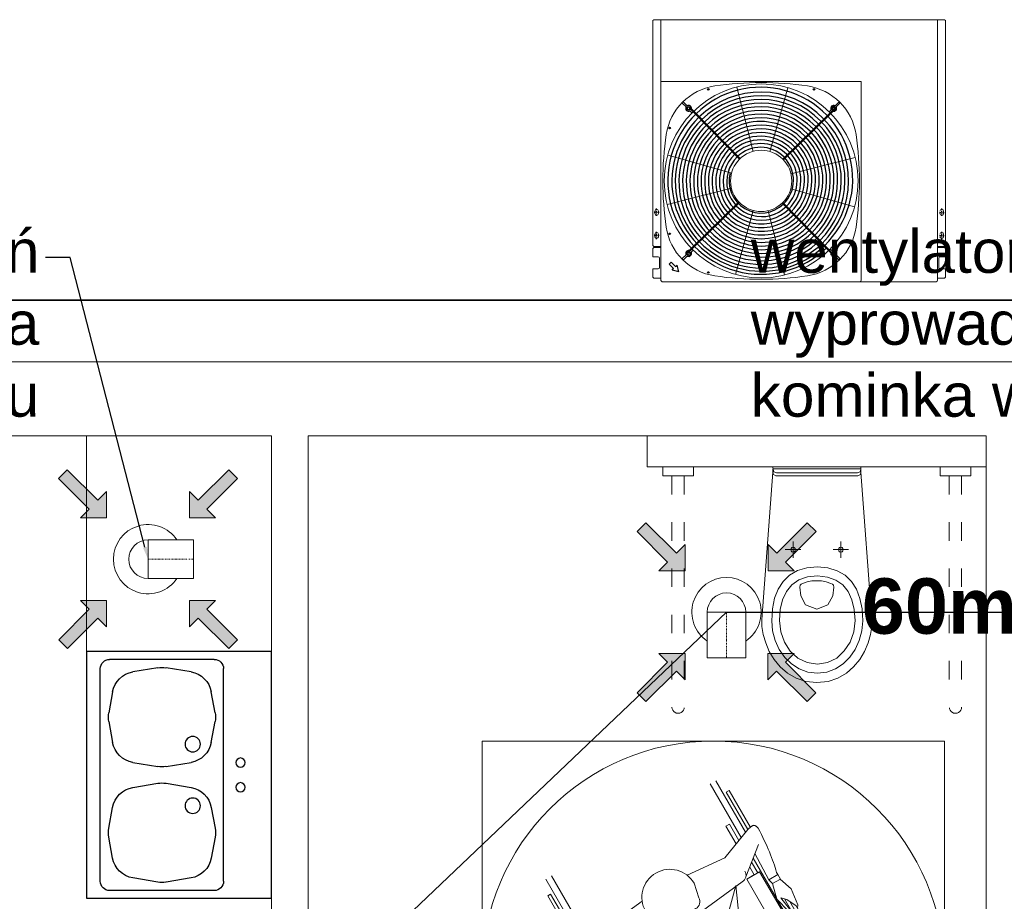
# Model space of a CAD drawing. Header units: millimetres. Extents: x -6697 to 21546, y -3389 to 18959.
# Tile 130 of 153: x 2649 to 2969, y 18673 to 18959. Entities that reach past the tile are written whole.
import ezdxf
from ezdxf import colors
from ezdxf.entities.mleader import LeaderData, LeaderLine
from ezdxf.enums import TextEntityAlignment as Align
from ezdxf.math import Vec2, Vec3

# ---------------------------------------------------------------- set-up
doc = ezdxf.new("R2010")
doc.units = ezdxf.units.MM
doc.linetypes.add('ACAD_ISO03W100', pattern=[30, 12, -18])
doc.linetypes.add('DASHDOT', pattern=[1, 0.5, -0.25, 0, -0.25])
for name, color, linetype, lineweight, true_color in [('2DL_PRO_w', 7, 'Continuous', 15, 0xa57c00), ('2DL_SYM', 7, 'Continuous', 18, 0xffdf7f), ('sanitarka', 7, 'Continuous', 5, 0x666666), ('wyposazenie sanitarne', 7, 'Continuous', 5, 0x999999), ('wyposażenie', 7, 'Continuous', 5, 0x999999)]:
    doc.layers.add(name, color=color, linetype=linetype, lineweight=lineweight, true_color=true_color)
for name, color, linetype in [('A-ARM', 12, 'Continuous'), ('CP_AXIS', 143, 'DASHDOT'), ('CP_DETAL', 33, 'Continuous'), ('opisy w tabelce', 131, 'Continuous')]:
    doc.layers.add(name, color=color, linetype=linetype)
for name, color, linetype, lineweight in [('CP_AXISAC', 7, 'DASHDOT', 15), ('sciany_wew', 7, 'Continuous', 18), ('sciany_zew', 7, 'Continuous', 35)]:
    doc.layers.add(name, color=color, linetype=linetype, lineweight=lineweight)
doc.styles.add('Arial', font='arial.ttf')
doc.styles.add('CP_ATTR', font='ROMANS.SHX')
doc.styles.get("Standard").update_dxf_attribs({"font": 'arial.ttf'})

# ---------------------------------------------------------------- blocks, each defined once
blk = doc.blocks.new('B_063500_R')
for points in [[(0, 0), (14.22, 0), (14.2, -0.93), (13.94, -1.69), (13.08, -2), (0, -2), (-13.17, -2), (-14.02, -1.69), (-14.28, -0.93), (-14.3, 0)], [(14.22, -0.7), (14.26, -1.68), (14.09, -2.56), (13.29, -2.93), (0.05, -2.93), (-13.37, -2.93), (-14.17, -2.56), (-14.34, -1.68), (-14.3, -0.7)], [(-7.8, -27.68), (-8.18, -27.57), (-8.45, -27.29), (-8.55, -26.9), (-8.45, -26.51), (-8.18, -26.23), (-7.8, -26.12), (-7.41, -26.23), (-7.14, -26.51), (-7.04, -26.9), (-7.14, -27.29), (-7.41, -27.57)], [(7.71, -27.68), (7.33, -27.57), (7.06, -27.29), (6.95, -26.9), (7.06, -26.51), (7.33, -26.23), (7.71, -26.12), (8.09, -26.23), (8.36, -26.51), (8.47, -26.9), (8.36, -27.29), (8.09, -27.57)]]:
    blk.add_lwpolyline(points, close=True)
for points in [[(-17.9, -49.52), (-14.34, -1.74)], [(14.25, -1.74), (17.82, -49.52)], [(-14.91, -49.95), (-14.68, -46.14), (-13.99, -42.73), (-12.84, -39.75), (-11.23, -37.23), (-9.16, -35.21), (-6.63, -33.73), (-3.63, -32.82), (-0.18, -32.51)], [(-0.18, -32.51), (3.27, -32.82), (6.27, -33.72), (8.82, -35.19), (10.91, -37.19), (12.53, -39.7), (13.7, -42.69), (14.4, -46.11), (14.64, -49.95)], [(-12.4, -49.91), (-12.15, -46.33), (-11.4, -43.18), (-10.15, -40.5), (-8.41, -38.35), (-6.16, -36.76), (-3.42, -35.78), (-0.18, -35.44)], [(-4.57, -37.85), (-5.06, -38.11), (-5.38, -38.46), (-5.49, -39.08), (-5.17, -41.88), (-3.63, -44.85), (0.03, -46.24), (3.7, -44.85), (5.23, -41.88), (5.55, -39.08), (5.44, -38.46), (5.12, -38.11), (4.63, -37.85), (3.15, -37.31), (1.62, -37.03), (0.03, -36.97)], [(0.03, -36.97), (-1.55, -37.03), (-3.09, -37.31), (-4.57, -37.85)], [(-0.18, -35.44), (3.07, -35.77), (5.82, -36.75), (8.09, -38.33), (9.85, -40.47), (11.11, -43.14), (11.87, -46.3), (12.12, -49.91)], [(-0.04, -70.02), (-3.64, -69.65), (-6.82, -68.59), (-9.59, -66.98), (-11.96, -64.92), (-13.93, -62.52), (-15.5, -59.9), (-16.68, -57.18), (-17.47, -54.47), (-17.87, -51.87), (-17.9, -49.52)], [(-0.18, -67.02), (-3.24, -66.65), (-6.04, -65.61), (-8.55, -63.97), (-10.71, -61.83), (-12.47, -59.28), (-13.8, -56.38), (-14.62, -53.25), (-14.91, -49.95)], [(-0.18, -64.09), (-3.51, -63.55), (-6.45, -62.06), (-8.91, -59.78), (-10.79, -56.89), (-11.98, -53.54), (-12.4, -49.91)], [(12.12, -49.91), (11.7, -53.57), (10.49, -56.92), (8.6, -59.81), (6.12, -62.08), (3.16, -63.56), (-0.18, -64.09)], [(14.64, -49.95), (14.35, -53.27), (13.51, -56.42), (12.17, -59.32), (10.39, -61.87), (8.21, -64), (5.69, -65.62), (2.87, -66.66), (-0.18, -67.02)], [(17.82, -49.52), (17.79, -51.87), (17.38, -54.47), (16.59, -57.18), (15.41, -59.9), (13.84, -62.52), (11.88, -64.92), (9.51, -66.98), (6.73, -68.59), (3.55, -69.65), (-0.04, -70.02)]]:
    blk.add_lwpolyline(points)
at = {"color": 1}
for points in [[(-7.8, -24.29), (-7.8, -29.51)], [(7.71, -24.29), (7.71, -29.51)], [(-5.26, -26.9), (-10.33, -26.9)], [(10.24, -26.9), (5.18, -26.9)]]:
    blk.add_lwpolyline(points, dxfattribs=at)
blk = doc.blocks.new('uchwyt podnoszony')
for p, q in [((-5, 0), (-5, -3)), ((-5, -3), (5, -3)), ((5, 0), (5, -3))]:
    blk.add_line(p, q)
at = {"linetype": 'ACAD_ISO03W100', "ltscale": 0.5}
for p, q in [((-2, -3), (-2, -78)), ((2, -3), (2, -78))]:
    blk.add_line(p, q, dxfattribs=at)
blk.add_arc((0, -78), 2, 180, 0, dxfattribs=at)
blk = doc.blocks.new('niepełnosprawny')
at = {"layer": 'wyposażenie', "color": 0}
for p, q in [((877.29, 707.02), (868.25, 722.59)), ((866.52, 721.59), (875.94, 705.36)), ((872.29, 719.62), (871.43, 719.12)), ((871.43, 719.12), (877.96, 707.86)), ((878.66, 708.64), (872.29, 719.62)), ((870.95, 699.21), (877.94, 707.81)), ((872.41, 709.44), (871.33, 708.82)), ((871.33, 708.82), (874.43, 703.49)), ((875.27, 704.53), (872.41, 709.44)), ((881.2, 703.29), (877.35, 693.5)), ((859.54, 694), (870.95, 699.21)), ((879.09, 697.93), (880.96, 694.71)), ((879.56, 699.12), (893.62, 674.88)), ((880.11, 700.52), (884.3, 692.55)), ((881.53, 695.04), (877.64, 692.78)), ((881.53, 695.04), (877.64, 692.78)), ((881.53, 695.04), (878.5, 693.28)), ((881.53, 695.04), (878.5, 693.28)), ((878.51, 696.45), (879.88, 694.08)), ((881.53, 695.04), (897.66, 667.23)), ((886.66, 694.84), (887.05, 694.18)), ((825.82, 677.16), (816.79, 692.74)), ((818.52, 693.74), (827.94, 677.51)), ((876.21, 691.95), (863.14, 682.4)), ((880.02, 694.16), (877.64, 692.78)), ((877.64, 692.78), (893.77, 664.97)), ((887.05, 694.18), (884.28, 692.57)), ((885.44, 691.41), (884.28, 692.57)), ((887.85, 692.8), (885.44, 691.41)), ((887.05, 694.18), (887.85, 692.8)), ((887.72, 692.73), (891.1, 689.82)), ((863.11, 687.12), (861.71, 691.52)), ((874.31, 690.85), (872.02, 682.24)), ((874.31, 690.85), (875.37, 681.06)), ((885.44, 691.41), (886.77, 686.69)), ((891.1, 689.82), (893.09, 684.99)), ((817.37, 687.76), (818.23, 688.26)), ((823.73, 676.78), (817.37, 687.76)), ((818.23, 688.26), (824.76, 677)), ((845.94, 686.11), (835.71, 678.78)), ((886.77, 686.69), (890.25, 683.11)), ((887.95, 687.07), (889.73, 686.63)), ((890.87, 683.35), (887.95, 687.07)), ((895.35, 675.88), (889.01, 686.81)), ((889.73, 686.63), (892.56, 684.68)), ((894.01, 680.19), (890.63, 686.01)), ((826.14, 682.6), (827.22, 683.23)), ((827.22, 683.23), (830.31, 677.9)), ((847.01, 682.99), (850.13, 679.6)), ((862.24, 683.84), (853.41, 678.73)), ((862.24, 683.84), (860.68, 679.47)), ((890.25, 683.11), (890.87, 683.35)), ((892.56, 684.68), (894.87, 680.69)), ((893.09, 684.99), (892.97, 683.97)), ((828.99, 677.68), (826.14, 682.6)), ((870.91, 680.78), (862.52, 675.91)), ((875.37, 681.06), (865.56, 673.05)), ((894.01, 680.19), (894.87, 680.69)), ((835.71, 678.78), (824.82, 677)), ((839.44, 670.62), (854.22, 677.23)), ((853.41, 678.73), (857.98, 677.91)), ((857.98, 677.91), (859.33, 678.69)), ((857.98, 677.91), (859.33, 678.69)), ((860.68, 679.47), (859.33, 678.69)), ((860.68, 679.47), (859.33, 678.69)), ((851.77, 669.68), (860.16, 674.55)), ((895.35, 675.88), (893.62, 674.88)), ((895.35, 675.88), (893.62, 674.88)), ((827.12, 671.92), (837.53, 670.4)), ((830.06, 671.49), (834.91, 663.9)), ((831.55, 671.27), (845.61, 647.03)), ((832.82, 671.09), (834.69, 667.86)), ((841.34, 671.72), (849.32, 665.94)), ((841.34, 671.72), (849.95, 669.43)), ((841.34, 671.72), (849.32, 665.94)), ((841.34, 671.72), (847.31, 670.13)), ((865.56, 673.05), (861.13, 670.49)), ((834.12, 667.53), (838.01, 669.79)), ((834.12, 667.53), (838.01, 669.79)), ((834.12, 667.53), (837.15, 669.29)), ((834.12, 667.53), (837.15, 669.29)), ((834.39, 670.86), (835.77, 668.49)), ((835.63, 668.41), (838.01, 669.79)), ((838.01, 669.79), (854.14, 641.98)), ((849.32, 665.94), (861.13, 670.49)), ((834.12, 667.53), (850.25, 639.73)), ((897.66, 667.23), (893.77, 664.97)), ((831.74, 662.98), (832.12, 662.32)), ((832.12, 662.32), (834.89, 663.92)), ((832.12, 662.32), (832.92, 660.94)), ((832.92, 660.94), (835.33, 662.34)), ((835.33, 662.34), (834.89, 663.92)), ((835.33, 662.34), (838.76, 658.84)), ((833.05, 661.02), (833.9, 656.63)), ((890.8, 654.51), (899.81, 659.73)), ((833.9, 656.63), (837.11, 652.51)), ((837.85, 658.01), (837.34, 656.24)), ((837.34, 656.24), (837.63, 652.82)), ((843.88, 646.03), (837.55, 656.95)), ((839.63, 653.62), (837.85, 658.01)), ((838.76, 658.84), (840.14, 654.05)), ((840.81, 649.33), (837.44, 655.15)), ((840.14, 654.05), (839.63, 653.62)), ((902.58, 654.96), (914.56, 634.3)), ((915.64, 634.93), (903.71, 655.5)), ((837.11, 652.51), (838.04, 652.11)), ((837.63, 652.82), (839.95, 648.83)), ((884.81, 651.03), (870.7, 642.84)), ((840.81, 649.33), (839.95, 648.83)), ((843.88, 646.03), (845.61, 647.03)), ((843.88, 646.03), (845.61, 647.03)), ((899.75, 640.09), (908.32, 645.06)), ((850.25, 639.73), (854.14, 641.98)), ((855.69, 634.14), (864.62, 639.32)), ((890.15, 634.52), (896.26, 638.07)), ((913.34, 636.41), (905.51, 631.87)), ((890.15, 634.52), (895.17, 625.87)), ((890.15, 634.52), (895.17, 625.87)), ((858.46, 629.37), (866.44, 615.61)), ((876.27, 626.52), (882.35, 630.04)), ((882.35, 630.04), (887.39, 621.36)), ((895.17, 625.87), (901.4, 629.49)), ((857.38, 628.74), (863.33, 618.49)), ((873.13, 624.78), (863, 619.05)), ((880.91, 617.71), (887.34, 621.43)), ((863, 619.05), (869.38, 608.05)), ((869.22, 610.82), (877.02, 615.35)), ((870.47, 608.67), (869.38, 608.05))]:
    blk.add_line(p, q, dxfattribs=at)
at = {"layer": 'wyposażenie'}
blk.add_lwpolyline([(797.49, 734.6), (937.56, 734.6), (937.56, 594.53), (797.49, 594.53)], close=True, dxfattribs=at)
at = {"layer": 'wyposażenie', "color": 0}
for points in [[(877.96, 707.86), (878.11, 707.99), (878.26, 708.11), (878.4, 708.23), (878.53, 708.34), (878.66, 708.44), (878.78, 708.54), (878.9, 708.62), (879.01, 708.7), (879.11, 708.77), (879.21, 708.84), (879.31, 708.89), (879.4, 708.94), (879.48, 708.98), (879.56, 709.02), (879.63, 709.04), (879.7, 709.06), (879.76, 709.07), (879.83, 709.08), (879.9, 709.07), (879.97, 709.05), (880.05, 709.03), (880.13, 709), (880.21, 708.96), (880.29, 708.91), (880.38, 708.86), (880.47, 708.79), (880.56, 708.72), (880.66, 708.64), (880.75, 708.55), (880.86, 708.45), (880.96, 708.34), (881.06, 708.23)], [(881.06, 708.23), (881.56, 707.27), (882.04, 706.32), (882.5, 705.4), (882.94, 704.49), (883.36, 703.59), (883.76, 702.71), (884.14, 701.85), (884.5, 701.01), (884.84, 700.18), (885.16, 699.37), (885.46, 698.57), (885.74, 697.79), (886, 697.03), (886.24, 696.29), (886.46, 695.56), (886.66, 694.84)], [(875.37, 681.06), (876.64, 679.45), (877.85, 677.9), (879, 676.39), (880.09, 674.94), (881.12, 673.53), (882.08, 672.17), (882.98, 670.86), (883.82, 669.6), (884.6, 668.39), (885.32, 667.23), (885.97, 666.11), (886.57, 665.05), (887.1, 664.03), (887.57, 663.07), (887.97, 662.15), (888.32, 661.28), (888.62, 660.46), (888.91, 659.68), (889.18, 658.95), (889.44, 658.27), (889.68, 657.64), (889.91, 657.05), (890.11, 656.51), (890.31, 656.01), (890.48, 655.56), (890.64, 655.16), (890.78, 654.81), (890.91, 654.5), (891.02, 654.24), (891.11, 654.02), (891.19, 653.85), (891.25, 653.73), (891.3, 653.63), (891.34, 653.53), (891.37, 653.42), (891.39, 653.31), (891.4, 653.19), (891.41, 653.07), (891.4, 652.95), (891.39, 652.82), (891.37, 652.69), (891.34, 652.56), (891.3, 652.42), (891.25, 652.27), (891.19, 652.13), (891.13, 651.98), (891.05, 651.82), (890.97, 651.67), (890.88, 651.51), (890.78, 651.36), (890.68, 651.21), (890.57, 651.08), (890.46, 650.94), (890.34, 650.81), (890.21, 650.69), (890.08, 650.58), (889.95, 650.47), (889.81, 650.36), (889.66, 650.26), (889.51, 650.17), (889.35, 650.08), (889.19, 650), (889.02, 649.92), (888.84, 649.85), (888.66, 649.79), (888.49, 649.74), (888.31, 649.7), (888.14, 649.67), (887.96, 649.66), (887.79, 649.65), (887.62, 649.65), (887.45, 649.67), (887.28, 649.69), (887.11, 649.73), (886.94, 649.77), (886.77, 649.83), (886.61, 649.9), (886.44, 649.98), (886.28, 650.07), (886.11, 650.17), (885.95, 650.28), (885.8, 650.4), (885.65, 650.52), (885.51, 650.64), (885.37, 650.78), (885.25, 650.91), (885.12, 651.06), (885.01, 651.21), (884.9, 651.36), (884.79, 651.52), (884.7, 651.68), (884.6, 651.85), (884.52, 652.03), (884.44, 652.21), (884.37, 652.4), (884.3, 652.59), (884.24, 652.79), (884.16, 652.98), (884.07, 653.18), (883.96, 653.37), (883.85, 653.56), (883.73, 653.76), (883.6, 653.95), (883.45, 654.14), (883.29, 654.33), (883.13, 654.52), (882.95, 654.71), (882.76, 654.9), (882.56, 655.09), (882.35, 655.28), (882.13, 655.46), (881.89, 655.65), (881.6, 655.89), (881.19, 656.23), (880.66, 656.67), (880.02, 657.22), (879.26, 657.87), (878.39, 658.62), (877.41, 659.47), (876.3, 660.43), (875.09, 661.49), (873.75, 662.65), (872.31, 663.91), (870.74, 665.28), (869.07, 666.75), (867.28, 668.32), (865.37, 669.99), (863.34, 671.77)], [(824.76, 677), (824.57, 676.93), (824.39, 676.87), (824.22, 676.8), (824.06, 676.74), (823.91, 676.68), (823.77, 676.62), (823.63, 676.56), (823.51, 676.51), (823.39, 676.45), (823.29, 676.4), (823.19, 676.34), (823.11, 676.29), (823.03, 676.24), (822.96, 676.19), (822.9, 676.14), (822.85, 676.09), (822.81, 676.04), (822.78, 675.98), (822.75, 675.92), (822.72, 675.84), (822.71, 675.77), (822.69, 675.68), (822.69, 675.59), (822.69, 675.5), (822.69, 675.39), (822.71, 675.28), (822.72, 675.17), (822.75, 675.04), (822.78, 674.91), (822.81, 674.78), (822.85, 674.64), (822.9, 674.49)], [(822.9, 674.49), (823.49, 673.58), (824.07, 672.69), (824.64, 671.83), (825.22, 671), (825.78, 670.19), (826.35, 669.41), (826.91, 668.65), (827.46, 667.92), (828.01, 667.21), (828.56, 666.53), (829.1, 665.88), (829.63, 665.25), (830.17, 664.64), (830.69, 664.06), (831.22, 663.51), (831.74, 662.98)], [(849.32, 665.94), (850.07, 664.04), (850.82, 662.22), (851.56, 660.47), (852.28, 658.8), (852.99, 657.22), (853.69, 655.7), (854.38, 654.27), (855.06, 652.92), (855.72, 651.64), (856.38, 650.44), (857.02, 649.32), (857.65, 648.27), (858.27, 647.31), (858.87, 646.42), (859.47, 645.61), (860.05, 644.88), (860.62, 644.21), (861.14, 643.57), (861.64, 642.98), (862.11, 642.42), (862.54, 641.89), (862.94, 641.41), (863.3, 640.96), (863.64, 640.54), (863.94, 640.17), (864.21, 639.83), (864.45, 639.53), (864.65, 639.27), (864.83, 639.04), (864.97, 638.86), (865.07, 638.7), (865.15, 638.59), (865.21, 638.5), (865.28, 638.41), (865.36, 638.33), (865.45, 638.26), (865.54, 638.19), (865.64, 638.13), (865.75, 638.07), (865.87, 638.02), (865.99, 637.97), (866.13, 637.93), (866.27, 637.9), (866.41, 637.87), (866.57, 637.84), (866.73, 637.83), (866.9, 637.82), (867.08, 637.81), (867.26, 637.81), (867.44, 637.82), (867.62, 637.84), (867.79, 637.86), (867.96, 637.89), (868.13, 637.93), (868.3, 637.98), (868.47, 638.04), (868.63, 638.1), (868.79, 638.17), (868.95, 638.25), (869.11, 638.33), (869.26, 638.43), (869.41, 638.53), (869.56, 638.64), (869.71, 638.76), (869.85, 638.88), (869.98, 639.01), (870.11, 639.14), (870.22, 639.28), (870.32, 639.42), (870.41, 639.57), (870.49, 639.72), (870.57, 639.87), (870.63, 640.03), (870.68, 640.2), (870.72, 640.37), (870.76, 640.54), (870.78, 640.72), (870.79, 640.9), (870.8, 641.09), (870.79, 641.28), (870.77, 641.48), (870.75, 641.67), (870.72, 641.86), (870.68, 642.04), (870.63, 642.22), (870.58, 642.4), (870.51, 642.58), (870.44, 642.76), (870.36, 642.93), (870.28, 643.1), (870.18, 643.26), (870.08, 643.43), (869.97, 643.59), (869.85, 643.75), (869.72, 643.9), (869.59, 644.06), (869.45, 644.21), (869.32, 644.38), (869.2, 644.55), (869.08, 644.74), (868.97, 644.93), (868.86, 645.13), (868.76, 645.34), (868.67, 645.56), (868.58, 645.79), (868.5, 646.03), (868.42, 646.28), (868.35, 646.54), (868.29, 646.81), (868.23, 647.08), (868.17, 647.37), (868.13, 647.67), (868.07, 648.04), (867.98, 648.57), (867.85, 649.24), (867.7, 650.07), (867.51, 651.05), (867.29, 652.18), (867.04, 653.46), (866.76, 654.89), (866.44, 656.47), (866.09, 658.21), (865.72, 660.09), (865.31, 662.12), (864.86, 664.31), (864.39, 666.64), (863.88, 669.13), (863.34, 671.77)], [(891.67, 652.94), (892.51, 652.09), (893.3, 651.26), (894.04, 650.47), (894.73, 649.7), (895.36, 648.97), (895.94, 648.26), (896.47, 647.59), (896.95, 646.95), (897.38, 646.33), (897.75, 645.75), (898.08, 645.2), (898.35, 644.67), (898.57, 644.18), (898.74, 643.72), (898.85, 643.29), (898.92, 642.89), (898.97, 642.5), (899.04, 642.12), (899.13, 641.73), (899.24, 641.35), (899.36, 640.97), (899.51, 640.6), (899.68, 640.22), (899.87, 639.85), (900.08, 639.48), (900.31, 639.11), (900.55, 638.74), (900.82, 638.37), (901.11, 638.01), (901.42, 637.64), (901.74, 637.28), (902.09, 636.92), (902.44, 636.57), (902.77, 636.24), (903.08, 635.91), (903.38, 635.61), (903.65, 635.32), (903.91, 635.05), (904.16, 634.79), (904.38, 634.54), (904.59, 634.31), (904.78, 634.1), (904.95, 633.9), (905.1, 633.72), (905.24, 633.55), (905.36, 633.4), (905.46, 633.26), (905.54, 633.14), (905.61, 633.02), (905.65, 632.89), (905.67, 632.74), (905.68, 632.59), (905.66, 632.41), (905.63, 632.23), (905.57, 632.03), (905.49, 631.82), (905.39, 631.6), (905.28, 631.36), (905.14, 631.11), (904.98, 630.85), (904.81, 630.58), (904.61, 630.29), (904.39, 629.99), (904.15, 629.67), (903.91, 629.37), (903.68, 629.09), (903.46, 628.84), (903.26, 628.63), (903.07, 628.44), (902.89, 628.28), (902.72, 628.15), (902.57, 628.05), (902.43, 627.98), (902.3, 627.94), (902.19, 627.93), (902.08, 627.94), (901.99, 627.99), (901.92, 628.07), (901.85, 628.17), (901.8, 628.31), (901.75, 628.46), (901.7, 628.63), (901.64, 628.81), (901.57, 629), (901.5, 629.2), (901.43, 629.41), (901.35, 629.64), (901.26, 629.87), (901.17, 630.12), (901.07, 630.38), (900.97, 630.65), (900.86, 630.93), (900.74, 631.22), (900.62, 631.52), (900.5, 631.84), (900.37, 632.16), (900.23, 632.49), (900.09, 632.81), (899.95, 633.12), (899.8, 633.43), (899.65, 633.72), (899.5, 634.01), (899.34, 634.29), (899.18, 634.56), (899.02, 634.83), (898.85, 635.08), (898.68, 635.33), (898.51, 635.57), (898.33, 635.8), (898.15, 636.02), (897.97, 636.24), (897.78, 636.44), (897.58, 636.65), (897.37, 636.86), (897.14, 637.08), (896.9, 637.31), (896.64, 637.54), (896.37, 637.78), (896.08, 638.02), (895.78, 638.27), (895.46, 638.53), (895.13, 638.79), (894.78, 639.06), (894.42, 639.34), (894.04, 639.62), (893.65, 639.91), (893.24, 640.2), (892.82, 640.51), (892.4, 640.83), (891.99, 641.18), (891.58, 641.56), (891.19, 641.97), (890.82, 642.41), (890.45, 642.89), (890.09, 643.39), (889.75, 643.93), (889.42, 644.49), (889.1, 645.09), (888.79, 645.72), (888.49, 646.38), (888.21, 647.07), (887.93, 647.79), (887.67, 648.54), (887.42, 649.32)], [(865.57, 637.93), (865.88, 636.77), (866.2, 635.68), (866.52, 634.64), (866.83, 633.66), (867.15, 632.74), (867.47, 631.89), (867.78, 631.09), (868.1, 630.35), (868.41, 629.68), (868.73, 629.06), (869.04, 628.5), (869.36, 628), (869.67, 627.56), (869.99, 627.19), (870.3, 626.87), (870.62, 626.61), (870.93, 626.37), (871.22, 626.12), (871.51, 625.85), (871.78, 625.56), (872.05, 625.26), (872.3, 624.94), (872.54, 624.61), (872.76, 624.26), (872.98, 623.89), (873.19, 623.51), (873.38, 623.11), (873.56, 622.69), (873.73, 622.26), (873.89, 621.81), (874.04, 621.35), (874.18, 620.87), (874.31, 620.39), (874.43, 619.94), (874.55, 619.51), (874.67, 619.1), (874.78, 618.71), (874.88, 618.35), (874.98, 618.01), (875.08, 617.69), (875.18, 617.4), (875.27, 617.13), (875.35, 616.88), (875.43, 616.66), (875.51, 616.45), (875.58, 616.27), (875.65, 616.12), (875.71, 615.99), (875.78, 615.87), (875.87, 615.76), (875.99, 615.67), (876.12, 615.59), (876.28, 615.51), (876.46, 615.45), (876.65, 615.4), (876.88, 615.36), (877.12, 615.34), (877.38, 615.32), (877.66, 615.31), (877.97, 615.32), (878.3, 615.33), (878.65, 615.36), (879.02, 615.39), (879.41, 615.44), (879.79, 615.5), (880.15, 615.56), (880.47, 615.62), (880.76, 615.69), (881.02, 615.76), (881.25, 615.83), (881.44, 615.91), (881.6, 615.99), (881.74, 616.08), (881.84, 616.17), (881.9, 616.26), (881.94, 616.36), (881.95, 616.46), (881.92, 616.57), (881.86, 616.67), (881.77, 616.79), (881.66, 616.91), (881.54, 617.04), (881.42, 617.18), (881.28, 617.33), (881.15, 617.49), (881, 617.66), (880.85, 617.85), (880.69, 618.04), (880.52, 618.25), (880.35, 618.46), (880.17, 618.68), (879.98, 618.92), (879.78, 619.17), (879.58, 619.42), (879.37, 619.69), (879.16, 619.97), (878.94, 620.25), (878.73, 620.53), (878.54, 620.81), (878.35, 621.09), (878.17, 621.37), (878, 621.64), (877.83, 621.92), (877.68, 622.19), (877.53, 622.47), (877.4, 622.74), (877.27, 623.01), (877.15, 623.28), (877.04, 623.55), (876.94, 623.82), (876.84, 624.09), (876.76, 624.35), (876.68, 624.63), (876.6, 624.92), (876.53, 625.23), (876.45, 625.55), (876.38, 625.89), (876.31, 626.24), (876.25, 626.61), (876.18, 627), (876.12, 627.4), (876.06, 627.82), (876, 628.26), (875.95, 628.71), (875.89, 629.18), (875.84, 629.66), (875.79, 630.16), (875.74, 630.68), (875.68, 631.21), (875.58, 631.74), (875.45, 632.28), (875.29, 632.82), (875.1, 633.37), (874.87, 633.93), (874.62, 634.49), (874.33, 635.06), (874, 635.63), (873.65, 636.21), (873.26, 636.79), (872.84, 637.38), (872.39, 637.97), (871.91, 638.57), (871.39, 639.17), (870.84, 639.78)]]:
    blk.add_lwpolyline(points, dxfattribs=at)
for points in [[(897.09, 666.9), (915.64, 634.93), (914.56, 634.3), (896.01, 666.27)], [(850.29, 643.45), (870.43, 608.73), (869.38, 608.05), (849.21, 642.82)]]:
    blk.add_lwpolyline(points, close=True, dxfattribs=at)
blk.add_circle((867.52, 664.57), 70.03, dxfattribs=at)
for centre, radius, start, end in [((854.36, 687.26), 8.5, 30.1174, 210.1174), ((875.01, 694.03), 2.4, 300.1174, 30.1174), ((861.03, 685.92), 2.4, 300.1174, 30.1174), ((869.7, 682.86), 2.4, 300.1174, 345.1174), ((852.21, 680.8), 2.4, 210.1174, 300.1174), ((838.23, 672.69), 2.4, 210.1174, 300.1174), ((838.23, 672.69), 2.4, 210.1174, 300.1174), ((850.56, 671.75), 2.4, 255.1174, 300.1174)]:
    blk.add_arc(centre, radius, start, end, dxfattribs=at)
blk = doc.blocks.new('DYBY2002-B01x0204')
at = {"layer": 'A-ARM'}
for p, q in [((0, 60), (80, 60)), ((0, 0), (0, 60)), ((80, 60), (80, 0)), ((74.5, 55.5), (5.5, 55.5)), ((2.5, 18.5), (2.5, 52.5)), ((13.04, 51.51), (19.82, 52.74)), ((22.68, 52.74), (29.46, 51.51)), ((57.32, 52.74), (50.54, 51.51)), ((66.96, 51.51), (60.18, 52.74)), ((77.5, 18.5), (77.5, 52.5)), ((5.22, 36.82), (6.58, 44.95)), ((35.92, 44.95), (37.28, 36.82)), ((44.08, 44.95), (42.72, 36.82)), ((74.78, 36.82), (73.42, 44.95)), ((6.58, 26.05), (5.22, 34.18)), ((37.28, 34.18), (35.92, 26.05)), ((42.72, 34.18), (44.08, 26.05)), ((73.42, 26.05), (74.78, 34.18)), ((36.16, 27.44), (36.16, 27.44)), ((19.82, 18.26), (13.04, 19.49)), ((29.46, 19.49), (22.68, 18.26)), ((50.54, 19.49), (57.32, 18.26)), ((60.18, 18.26), (66.96, 19.49)), ((74.5, 15.5), (5.5, 15.5)), ((80, 0), (0, 0))]:
    blk.add_line(p, q, dxfattribs=at)
for centre, radius in [((30, 25.5), 2.5), ((50, 25.5), 2.5), ((36, 10), 1.5), ((44, 10), 1.5)]:
    blk.add_circle(centre, radius, dxfattribs=at)
for centre, radius, start, end in [((5.5, 52.5), 3, 90, 180), ((74.5, 52.5), 3, 0, 90), ((14.47, 43.64), 8, 100.3048, 170.5377), ((21.25, 44.87), 8, 79.6952, 100.3048), ((28.03, 43.64), 8, 9.4623, 79.6952), ((51.97, 43.64), 8, 100.3048, 170.5377), ((58.75, 44.87), 8, 79.6952, 100.3048), ((65.53, 43.64), 8, 9.4623, 79.6952), ((13.11, 35.5), 8, 170.5377, 189.4623), ((29.39, 35.5), 8, 350.5377, 9.4623), ((50.61, 35.5), 8, 170.5377, 189.4623), ((66.89, 35.5), 8, 350.5377, 9.4623), ((14.47, 27.36), 8, 189.4623, 259.6952), ((28.03, 27.36), 8, 280.3048, 350.5377), ((28.26, 28.75), 8, 350.5377, 350.5399), ((51.97, 27.36), 8, 189.4623, 259.6952), ((65.53, 27.36), 8, 280.3048, 350.5377), ((5.5, 18.5), 3, 180, 270), ((21.25, 26.13), 8, 259.6952, 280.3048), ((58.75, 26.13), 8, 259.6952, 280.3048), ((74.5, 18.5), 3, 270, 0)]:
    blk.add_arc(centre, radius, start, end, dxfattribs=at)
blk = doc.blocks.new('parter')
at = {"layer": 'sciany_wew'}
for points in [[(747, 1282), (44, 1282), (20, 1282), (20, 818)], [(44, 1168), (44, 1258), (306, 1258), (306, 943)], [(318, 1258), (318, 992), (318, 980), (413, 980)], [(538, 980), (538, 1258), (318, 1258)]]:
    blk.add_lwpolyline(points, dxfattribs=at)
at = {"layer": 'sciany_zew'}
blk.add_lwpolyline([(747, 1302), (44, 1302), (0, 1302), (0, 1168)], dxfattribs=at)
at = {"layer": 'wyposazenie sanitarne'}
blk.add_lwpolyline([(538, 1258), (538, 1248), (428, 1248), (428, 1258)], dxfattribs=at)
at = {"layer": 'wyposażenie'}
blk.add_lwpolyline([(306, 1108), (246, 1108), (246, 1258), (306, 1258), (306, 1108)], dxfattribs=at)
at = {"layer": 'A-ARM', "xscale": -1, "rotation": 90}
blk.add_blockref('DYBY2002-B01x0204', (306, 1188), dxfattribs=at)
at = {"layer": 'sanitarka', "extrusion": (0, 0, -1), "xscale": -1, "zscale": -1}
blk.add_blockref('uchwyt podnoszony', (-438, 1248), dxfattribs=at)
at = {"layer": 'sanitarka', "extrusion": (0, 0, -1), "zscale": -1}
for name, p in [('B_063500_R', (-483, 1248)), ('uchwyt podnoszony', (-528, 1248))]:
    blk.add_blockref(name, p, dxfattribs=at)
at = {"layer": 'wyposazenie sanitarne', "xscale": 1.07142857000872, "yscale": 1.07142857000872, "zscale": 1.07142857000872}
blk.add_blockref('niepełnosprawny', (-480.04, 371.93), dxfattribs=at)
blk = doc.blocks.new('CPLS_454')
blk.add_hatch(color=256).paths.add_polyline_path([(0.5, 0), (0.2, 0.3), (0.2, 0.1), (-0.5, 0.1), (-0.5, -0.1), (0.2, -0.1), (0.2, -0.3)])
for p, q in [((0.2, 0.1), (0.2, 0.3)), ((0.2, 0.3), (0.5, 0)), ((-0.5, -0.1), (-0.5, 0.1)), ((-0.5, 0.1), (0.2, 0.1)), ((-0.5, -0.1), (-0.5, 0.1)), ((0.5, 0), (0.2, -0.3)), ((0.2, -0.1), (-0.5, -0.1)), ((0.2, -0.3), (0.2, -0.1))]:
    blk.add_line(p, q)
blk = doc.blocks.new('*U347')
for p, q in [((0, -6.25), (0, 6.25)), ((0, 6.25), (14.77, 6.25)), ((14.77, 6.25), (14.77, -6.25)), ((14.77, -6.25), (0, -6.25))]:
    blk.add_line(p, q)
at = {"layer": 'CP_AXISAC'}
blk.add_line((0, 0), (14.77, 0), dxfattribs=at)
at = {"linetype": 'ByBlock', "style": 'CP_ATTR', "flags": 9}
for tag in ['NAME', 'PRODUCER', 'PRODUCT-TYPE', 'ARTICLE', 'FLOW', 'OTHER']:
    blk.add_attdef(tag, (0, 0), '', height=0.0001, dxfattribs=at)
blk = doc.blocks.new('*U365')
for p, q in [((0, -6.25), (0, 6.25)), ((0, 6.25), (14.77, 6.25)), ((14.77, 6.25), (14.77, -6.25)), ((14.77, -6.25), (0, -6.25))]:
    blk.add_line(p, q)
at = {"layer": 'CP_AXISAC'}
blk.add_line((0, 0), (14.77, 0), dxfattribs=at)
at = {"linetype": 'ByBlock', "style": 'CP_ATTR', "flags": 9}
for tag in ['NAME', 'PRODUCER', 'PRODUCT-TYPE', 'ARTICLE', 'FLOW', 'OTHER']:
    blk.add_attdef(tag, (0, 0), '', height=0.0001, dxfattribs=at)
blk = doc.blocks.new('KLIMA JEDNOSTKA ZEW')
for p, q in [((-47.2, 0), (-47.5, -0.3)), ((47.2, 0), (-47.2, 0)), ((-44.85, -20), (-44.85, 0)), ((44.85, -20), (44.85, 0)), ((47.2, 0), (47.5, -0.3)), ((-47.5, -0.3), (-47.5, -73.31)), ((47.5, -0.3), (47.5, -73.31)), ((-44.85, -20), (20.15, -20)), ((-44.85, -20), (-44.85, -84.6)), ((-14.95, -42.71), (-20.26, -21.86)), ((-9.52, -42.77), (-3.69, -22.06)), ((20.15, -20), (20.15, -84.6)), ((44.85, -20), (44.85, -84.6)), ((-35.71, -28.58), (-34.43, -29.89)), ((-35.5, -28.37), (-34.21, -29.68)), ((-34.43, -29.89), (-19.4, -45.29)), ((-34.21, -29.68), (-19.18, -45.08)), ((10.06, -30.23), (-5.34, -45.25)), ((10.27, -30.44), (-5.13, -45.47)), ((11.37, -28.94), (10.06, -30.23)), ((11.58, -29.15), (10.27, -30.44)), ((-21.96, -49.76), (-42.67, -43.93)), ((-2.68, -49.99), (18.17, -44.68)), ((-22.02, -54.61), (-42.87, -59.93)), ((-2.74, -54.85), (17.97, -60.67)), ((-34.97, -74.16), (-19.57, -59.14)), ((-34.76, -74.38), (-19.36, -59.35)), ((9.51, -74.92), (-5.52, -59.52)), ((-4.97, -59.65), (-5.3, -59.31)), ((-5.3, -59.31), (9.73, -74.71)), ((-46.86, -62.1), (-46.86, -62.9)), ((-45.66, -62.9), (-45.66, -62.1)), ((-14.9, -61.91), (-20.72, -82.62)), ((-10.04, -61.97), (-4.72, -82.82)), ((46.86, -62.1), (46.86, -62.9)), ((-46.86, -69.6), (-46.86, -70.4)), ((-45.66, -70.4), (-45.66, -69.6)), ((46.86, -69.6), (46.86, -70.4)), ((-47.2, -73.61), (-47.5, -73.31)), ((8.56, -73.51), (8.41, -73.36)), ((47.2, -73.61), (47.5, -73.31)), ((-47.5, -74.21), (-47.2, -73.91)), ((-47.5, -74.21), (-47.5, -76.89)), ((-47.2, -73.61), (-44.85, -73.61)), ((-47.2, -73.91), (-44.85, -73.91)), ((-36.28, -75.45), (-34.97, -74.16)), ((-36.07, -75.66), (-34.76, -74.38)), ((8.63, -74.01), (8.48, -73.86)), ((8.84, -73.8), (8.7, -73.65)), ((8.91, -74.3), (8.77, -74.15)), ((9.13, -74.1), (8.98, -73.95)), ((9.3, -74.7), (9.05, -74.45)), ((9.52, -74.5), (9.27, -74.24)), ((10.8, -76.23), (9.51, -74.92)), ((11.01, -76.03), (9.73, -74.71)), ((47.2, -73.61), (44.85, -73.61)), ((47.2, -73.91), (44.85, -73.91)), ((47.5, -74.21), (47.2, -73.91)), ((47.5, -74.21), (47.5, -76.89)), ((-47.5, -76.89), (-45.78, -76.89)), ((-45.29, -77.39), (-45.29, -80.37)), ((45.29, -77.39), (45.29, -80.37)), ((47.5, -76.89), (45.78, -76.89)), ((-47.5, -80.87), (-45.78, -80.87)), ((-47.5, -80.87), (-47.5, -83.55)), ((47.5, -80.87), (45.78, -80.87)), ((47.5, -80.87), (47.5, -83.55)), ((-47.5, -83.55), (-47.2, -83.85)), ((-47.2, -83.85), (-44.85, -83.85)), ((-44.45, -85), (19.75, -85)), ((-19.75, -85), (44.45, -85)), ((47.2, -83.85), (44.85, -83.85)), ((47.5, -83.55), (47.2, -83.85))]:
    blk.add_line(p, q)
for centre, radius in [((-12.35, -52.3), 31.46), ((-35.92, -28.78), 0.298), ((11.17, -28.73), 0.298), ((-12.35, -52.3), 9.94), ((-35.87, -75.88), 0.298), ((11.22, -75.82), 0.298)]:
    blk.add_circle(centre, radius)
for centre, radius, start, end in [((-24.66, -39.99), 18.69, 98.4097, 171.5903), ((-12.35, -123.28), 102.88, 81.5903, 98.4097), ((-0.04, -39.99), 18.69, 8.4097, 81.5903), ((-35.92, -28.78), 0.596, 44.3, 342.5079), ((11.17, -28.73), 0.596, 314.3, 252.5079), ((58.63, -52.3), 102.88, 171.5903, 188.4097), ((-83.33, -52.3), 102.88, 351.5903, 8.4097), ((-46.26, -62.1), 0.596, 0, 180), ((-46.26, -62.9), 0.596, 180, 0), ((46.26, -62.1), 0.596, 0, 180), ((46.26, -62.9), 0.596, 180, 0), ((-46.26, -69.6), 0.596, 0, 180), ((-24.66, -64.61), 18.69, 188.4097, 261.5903), ((-0.04, -64.61), 18.69, 278.4097, 351.5903), ((46.26, -69.6), 0.596, 0, 180), ((-46.26, -70.4), 0.596, 180, 0), ((46.26, -70.4), 0.596, 180, 0), ((-35.87, -75.88), 0.596, 134.3, 72.5079), ((11.22, -75.82), 0.596, 224.3, 162.5079), ((-45.78, -77.39), 0.497, 0, 90), ((45.78, -77.39), 0.497, 90, 180), ((-45.78, -80.37), 0.497, 270, 0), ((45.78, -80.37), 0.497, 180, 270), ((-44.45, -84.6), 0.398, 180, 270), ((-12.35, 18.67), 102.88, 261.5903, 278.4097), ((19.75, -84.6), 0.398, 270, 0), ((44.45, -84.6), 0.398, 270, 0)]:
    blk.add_arc(centre, radius, start, end)
at = {"layer": 'CP_AXIS'}
for p, q in [((-45.49, -62.5), (-47.01, -62.5)), ((-46.26, -63.68), (-46.26, -61.29)), ((45.49, -62.5), (47.01, -62.5)), ((46.26, -63.68), (46.26, -61.29)), ((-45.49, -70), (-47.01, -70)), ((-46.26, -71.18), (-46.26, -68.79)), ((45.49, -70), (47.01, -70)), ((46.26, -71.18), (46.26, -68.79))]:
    blk.add_line(p, q, dxfattribs=at)
at = {"layer": 'CP_DETAL'}
for p, q in [((-37.93, -27.11), (-37.93, -26.83)), ((-37.93, -27.11), (-36.73, -28.31)), ((-37.54, -26.72), (-37.82, -26.72)), ((-37.54, -26.72), (-36.34, -27.93)), ((12.84, -26.72), (11.64, -27.93)), ((13.23, -27.11), (12.03, -28.31)), ((13.12, -26.72), (12.84, -26.72)), ((13.23, -27.11), (13.23, -26.83)), ((-35.45, -29.59), (-34.79, -30.25)), ((10.36, -29.2), (9.7, -29.87)), ((-37.93, -77.49), (-36.73, -76.29)), ((-37.54, -77.88), (-36.34, -76.68)), ((-35.06, -75.4), (-34.4, -74.74)), ((10.75, -75.01), (10.09, -74.35)), ((12.84, -77.88), (11.64, -76.68)), ((13.23, -77.49), (12.03, -76.29)), ((-41.52, -78.66), (-42.22, -79.36)), ((-40.81, -80.76), (-42.22, -79.36)), ((-40.11, -80.06), (-41.52, -78.66)), ((-40.11, -80.06), (-39.65, -79.6)), ((-39.06, -81.82), (-39.65, -79.6)), ((-37.93, -77.49), (-37.93, -77.78)), ((-37.54, -77.88), (-37.82, -77.88)), ((13.12, -77.88), (12.84, -77.88)), ((13.23, -77.77), (13.23, -77.49)), ((-41.27, -81.22), (-40.81, -80.76)), ((-39.06, -81.82), (-41.27, -81.22))]:
    blk.add_line(p, q, dxfattribs=at)
for centre in [(-29.49, -22.61), (4.79, -22.61), (-42.05, -35.16), (-42.05, -69.45), (-29.49, -82), (4.79, -82)]:
    blk.add_circle(centre, 0.248, dxfattribs=at)
for centre, radius, start, end in [((-12.48, -51.77), 29.85, 313.7645, 134.5491), ((-12.56, -52.09), 28.6, 314.3, 134.3), ((-12.56, -52.09), 27.41, 314.3, 134.3), ((-35.89, -28.76), 0.944, 151.8265, 298.1735), ((-35.89, -28.76), 0.944, 350.3648, 118.1735), ((-12.56, -52.09), 26.22, 314.3, 134.3), ((-12.56, -52.09), 25.03, 314.3, 134.3), ((-12.56, -52.09), 23.83, 314.3, 134.3), ((11.19, -28.76), 0.944, 61.8265, 208.1736), ((11.19, -28.76), 0.944, 260.3648, 28.1735), ((-12.35, -52.3), 30.31, 134.018, 314.5813), ((-12.18, -52.47), 29.14, 134.3, 314.3), ((-12.56, -52.09), 22.64, 314.3, 134.3), ((-12.56, -52.09), 21.45, 314.3, 134.3), ((-12.56, -52.09), 20.26, 314.3, 134.3), ((-12.2, -52.57), 28.01, 134.1413, 314.6743), ((-12.2, -52.57), 26.82, 134.1413, 314.6743), ((-12.2, -52.57), 25.62, 134.134, 314.6743), ((-12.2, -52.57), 24.43, 134.1259, 314.6743), ((-12.56, -52.09), 19.06, 314.3, 134.7481), ((-12.56, -52.09), 17.87, 314.3, 134.3), ((-12.2, -52.57), 23.24, 134.117, 314.6743), ((-12.2, -52.57), 22.04, 134.1071, 314.6743), ((-12.2, -52.57), 20.85, 134.0962, 314.6743), ((-12.56, -52.09), 16.68, 314.3, 134.3), ((-12.56, -52.09), 15.48, 314.3, 134.3), ((-12.56, -52.09), 14.29, 314.3, 134.3), ((-12.2, -52.57), 19.66, 134.5172, 314.6743), ((-12.2, -52.57), 18.47, 134.07, 314.6743), ((-12.2, -52.57), 17.27, 134.0542, 314.6743), ((-12.2, -52.57), 16.08, 134.0361, 314.6743), ((-12.56, -52.09), 13.1, 314.3, 134.3), ((-12.56, -52.09), 11.91, 314.3, 134.3), ((-12.56, -52.09), 10.71, 314.3, 134.3), ((-12.2, -52.57), 14.89, 134.015, 314.6743), ((-12.2, -52.57), 13.7, 133.9904, 314.6743), ((-12.2, -52.57), 12.5, 133.9611, 314.6743), ((-12.2, -52.57), 11.31, 133.9224, 314.6743), ((-12.35, -52.3), 10.42, 165.1201, 314.3), ((-35.89, -75.84), 0.944, 80.3648, 208.1736), ((-35.89, -75.84), 0.944, 241.8265, 28.1735), ((11.19, -75.84), 0.944, 170.3648, 298.1735), ((11.19, -75.84), 0.944, 331.8265, 118.1735)]:
    blk.add_arc(centre, radius, start, end, dxfattribs=at)
at = {"linetype": 'ByBlock', "style": 'CP_ATTR', "flags": 9}
for tag in ['MAX_LEN_HIGHT_PIPE', 'CONNECTION_TYPE', 'DIAMETR_PIPE_FL_GAS', 'MEDIUM_COOL_VOLUME', 'TEMP_OUTDOOR_HEAT', 'TEMP_OUTDOOR_COOL', 'FAN_TYPE', 'ACOUSTICS_L_DB', 'ACOUSTICS_M_DB', 'ACOUSTICS_H_DB', 'ROOM_AIR_L', 'ROOM_AIR_M', 'ROOM_AIR_H', 'FAN_SPEED_L_MIN', 'FAN_SPEED_M_MIN', 'FAN_SPEED_H_MIN', 'START_A', 'EER_HEAT', 'EER_COOL', 'POWER_HEAT_KW', 'POWER_COOL_KW', 'RUN_HEAT_A', 'RUN_COOL_A', 'CAPACITY_HEAT_BTU', 'CAPACITY_HEAT_KW', 'CAPACITY_COOL_BTU', 'CAPACITY_COOL_KW', 'OTHER', 'TEMPERATURE', 'PN', 'DN', 'FLOW', 'POWER', 'VOLTAGE', 'CHARACTER', 'PRODUCER', 'ORDER-NO', 'PRODUCT-TYPE', 'ARTICLE', 'GROUP', 'NUMBER', 'NAME']:
    blk.add_attdef(tag, text='', height=0.000005, rotation=90, dxfattribs=at).set_placement((-47.5, -20.01), align=Align.MIDDLE_LEFT)

msp = doc.modelspace()

# ---------------------------------------------------------------- linework, layer by layer
at = {"layer": '2DL_PRO_w'}
for centre, radius, start, end in [((2690.7, 18783.56), 11.25, 33.749, 326.251), ((2690.7, 18783.56), 6.25, 90, 270), ((2878.4, 18766.37), 11.25, 303.749, 236.251), ((2878.4, 18766.37), 6.25, 0, 180)]:
    msp.add_arc(centre, radius, start, end, dxfattribs=at)

# ---------------------------------------------------------------- block references
at = {"layer": '2DL_PRO_w', "xscale": -1, "rotation": 180}
msp.add_blockref('*U365', (2690.7, 18783.56), dxfattribs=at)
at = {"layer": '2DL_PRO_w', "rotation": 270}
msp.add_blockref('*U347', (2878.4, 18766.37), dxfattribs=at)
at = {"layer": '2DL_SYM'}
for p, xscale, yscale, zscale, rotation in [((2670.14, 18804.07), 20.00000000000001, 20.00000000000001, 20.00000000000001, 314.9999999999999), ((2711.21, 18804.07), -20.00000000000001, 20.00000000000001, 20.00000000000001, 45), ((2857.89, 18786.88), 20.00000000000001, 20.00000000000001, 20.00000000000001, 315), ((2898.96, 18786.88), -20.00000000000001, 20, 20, 45.00000000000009), ((2670.19, 18763.05), -20.00000000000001, 20.00000000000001, 20.00000000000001, 225), ((2711.21, 18763.05), 20.00000000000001, 20.00000000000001, 20.00000000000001, 135), ((2857.89, 18745.86), -20.00000000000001, 20, 20, 225), ((2898.91, 18745.86), 20.00000000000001, 20.00000000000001, 20.00000000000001, 135)]:
    msp.add_blockref('CPLS_454', p, dxfattribs=dict(at, xscale=xscale, yscale=yscale, zscale=zscale, rotation=rotation))
at = {"layer": 'sciany_wew'}
for name, p in [('KLIMA JEDNOSTKA ZEW', (2901.99, 18958.59)), ('parter', (2424.7, 17565.56))]:
    msp.add_blockref(name, p, dxfattribs=at)

# ---------------------------------------------------------------- texts
at = {"layer": 'opisy w tabelce', "insert": (3003.35, 18758.84), "char_height": 18, "width": 136.8019, "attachment_point": 9, "line_spacing_factor": 0.9, "style": 'Arial'}
msp.add_mtext('{\\fArial|b1|i0|c238|p34;60m³/h}', dxfattribs=at)

# ---------------------------------------------------------------- leaders
at = {"layer": 'sciany_wew'}
ml = msp.add_multileader_mtext('Standard', dxfattribs=at)
ml.set_content('okap kuchenny, wyprowadzenie w przestrzeń poddasza rurą spiro, montaż kominka wentylacyjnego w połacu dachu', color=256)
ml.set_leader_properties()
ml.build(insert=Vec2(0, 0))
ctx = ml.context
ctx.base_point, ctx.char_height, ctx.plane_origin = Vec3(2261.87, 18881.41), 14, Vec3(2646.7, 18855.56)
ctx.text_align_type = 2
notes = []
notes.append((ctx, [(1, (1, 1, 0), (2665.41, 18881.41), (-1, 0), 8, [(0, [(2690.7, 18783.56)], 0, [])])]))
ctx.mtext.insert, ctx.mtext.width, ctx.mtext.alignment, ctx.mtext.flow_direction = Vec3(2655.41, 18890.47), 428.6559, 3, 5
ml = msp.add_multileader_mtext('Standard', dxfattribs=at)
ml.set_content('wentylator 100m3/h połączony z obwodem oświetlenia, wyprowadzenie w przestrzeń poddasza rurą spiro, montaż kominka wentylacyjnego w połacu dachu', color=256)
ml.set_leader_properties()
ml.build(insert=Vec2(0, 0))
ctx = ml.context
ctx.base_point, ctx.char_height, ctx.plane_origin = Vec3(2884.27, 18881.41), 14, Vec3(2690.7, 18783.56)
notes.append((ctx, [(1, (1, 1, 0), (3400.2, 18881.41), (-1, 0), 8, [(3, [(2608.4, 18709.39), (2608.4, 18509.39), (2878.4, 18766.37), (3054.7, 18766.37)], 0, []), (5, [(3197.4, 18766.37), (3414.4, 18766.37)], 0, [])])]))
ctx.mtext.insert, ctx.mtext.width, ctx.mtext.flow_direction = Vec3(2886.27, 18890.47), 561.4581, 5
for ctx, leaders in notes:
    for number, flags, end, landing, length, lines in leaders:
        leader = LeaderData()
        leader.index, (leader.has_last_leader_line, leader.has_dogleg_vector, leader.attachment_direction) = number, flags
        leader.last_leader_point, leader.dogleg_vector, leader.dogleg_length = Vec3(end), Vec3(landing), length
        for number, points, colour, breaks in lines:
            line = LeaderLine()
            line.index, line.vertices, line.color, line.breaks = number, Vec3.list(points), colors.encode_raw_color(colour), breaks
            leader.lines.append(line)
        ctx.leaders.append(leader)

doc.saveas('drawing.dxf')
